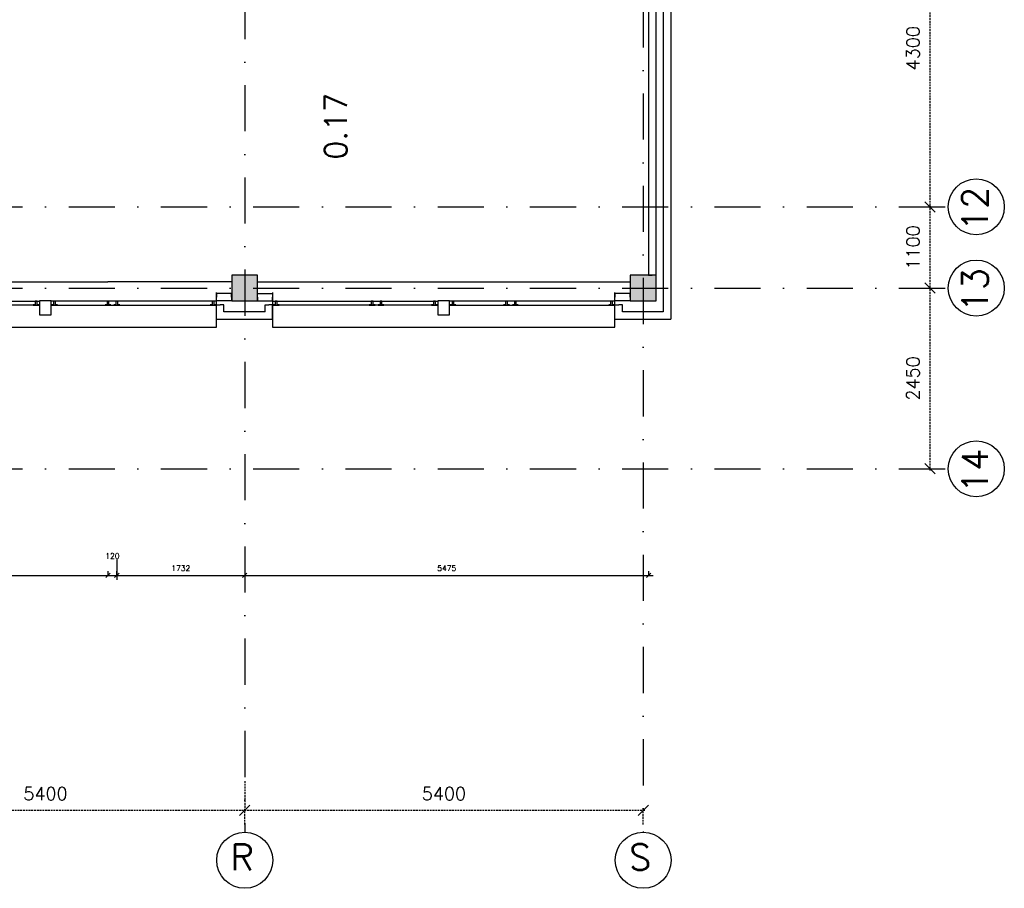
# Model space of a CAD drawing. Extents: x -33344 to 2055880, y -64816 to 121260.
# Tile 65 of 132: x 62535 to 75878, y 24112 to 35883. Entities that reach past the tile are written whole.
import ezdxf

# ---------------------------------------------------------------- set-up
doc = ezdxf.new("R2010")
doc.units = 0
doc.header["$LTSCALE"] = 50
doc.header["$MEASUREMENT"] = 0
doc.header["$PDMODE"] = 3
doc.header["$PDSIZE"] = 0.1
for name, pattern in [('DASHDOT', [1, 0.5, -0.25, 0, -0.25]), ('DASHED', [0.75, 0.5, -0.25]), ('DD1', [2.66667, 1.66667, -0.5, 0, -0.5]), ('STRAM_0WT$1$DASHDOT', [25, 12.5, -6.25, 0, -6.25])]:
    doc.linetypes.add(name, pattern=pattern)
doc.layers.get('0').update_dxf_attribs({"linetype": 'CONTINUOUS'})
doc.layers.get('DEFPOINTS').update_dxf_attribs({"linetype": 'CONTINUOUS'})
for name, color, linetype in [('_BESTAAND_ONGEIJZIGD', 8, 'CONTINUOUS'), ('_KOLOMBESTAAND', 212, 'CONTINUOUS'), ('A--L21--', 3, 'CONTINUOUS'), ('A--L28--', 7, 'CONTINUOUS'), ('A--M$1A-_F123-', 1, 'CONTINUOUS'), ('A--T$1A-_F123-_RN', 4, 'CONTINUOUS'), ('L1', 1, 'CONTINUOUS'), ('STRAM_0WT$0$A--L$7A1-_STR0', 1, 'CONTINUOUS'), ('STRAM_0WT$0$A--L$7A3-_STR0', 3, 'CONTINUOUS'), ('STRAM_0WT$1$A--M$1A-_F123-', 1, 'CONTINUOUS'), ('STRAM_0WT$1$A--T$7A8-_STRA', 8, 'STRAM_0WT$1$DASHDOT'), ('STRAMIEN', 1, 'DD1'), ('X--LR---_CP', 7, 'CONTINUOUS'), ('XREF', 7, 'CONTINUOUS')]:
    doc.layers.add(name, color=color, linetype=linetype)
doc.styles.add('ALFA-0_25', font='ROMANS')
doc.styles.add('STRAM_0WT$1$HIEMSTRA', font='romans.shx')
doc.dimstyles.new('STANDARD$0', dxfattribs={"dimscale": 30, "dimtxt": 2.5, "dimasz": 2, "dimexe": 2, "dimexo": 0, "dimgap": 2, "dimtad": 1, "dimdec": 0, "dimzin": 0, "dimtxsty": 'ALFA-0_25', "dimblk1": 'OBLIQUE', "dimblk2": 'OBLIQUE', "dimsah": 1, "dimcen": -3, "dimdle": 2, "dimclrd": 1, "dimclre": 1, "dimclrt": 2, "dimazin": 3, "dimtfac": 0.666667, "dimtofl": 0, "dimtmove": 0, "dimatfit": 3, "dimtvp": 0.833333, "dimtolj": 1, "dimtzin": 0})
doc.dimstyles.new('STRAM_0WT$0$STANDARD', dxfattribs={"dimscale": 70, "dimtxt": 2.5, "dimasz": 2, "dimexe": 0.3, "dimexo": 0.3, "dimgap": 2, "dimtad": 1, "dimdec": 0, "dimzin": 0, "dimtxsty": 'STRAM_0WT$1$HIEMSTRA', "dimblk1": 'STRAM_0WT$0$_OBLIQUE', "dimblk2": 'STRAM_0WT$0$_OBLIQUE', "dimsah": 1, "dimcen": -0.09, "dimdle": 0.3, "dimclrd": 1, "dimclre": 1, "dimclrt": 4, "dimazin": 3, "dimtfac": 1, "dimtdec": 4, "dimtix": 1, "dimtofl": 0, "dimtmove": 0, "dimatfit": 3, "dimtvp": 625, "dimtolj": 1, "dimtzin": 0})

# ---------------------------------------------------------------- blocks, each defined once
blk = doc.blocks.new('*U1563')
at = {"layer": 'A--L21--', "color": 8, "linetype": 'CONTINUOUS'}
for points in [[(50, 50), (50, 50), (50, -6149), (50, -6149)], [(50, 50), (50, 50), (50, -6149), (50, -6149)], [(50, 50), (50, 50), (50, -6149), (50, -6149)], [(-50, -50), (-50, -50), (-50, -6049), (-50, -6049)]]:
    blk.add_lwpolyline(points, dxfattribs=at)
blk = doc.blocks.new('*U1562')
at = {"layer": 'A--L21--', "color": 8, "linetype": 'CONTINUOUS'}
for points in [[(0, 0), (-50, 0), (-50, -5050), (0, -5050)], [(0, 0), (50, 0), (50, -5050), (0, -5050)], [(0, 0), (50, 0), (50, -5050), (0, -5050)], [(0, 0), (50, 0), (50, -5050), (0, -5050)]]:
    blk.add_lwpolyline(points, dxfattribs=at)
blk = doc.blocks.new('*U1561')
at = {"layer": 'A--L21--', "color": 8, "linetype": 'CONTINUOUS'}
for points in [[(-50, 50), (-50, 50), (-605, 50), (-605, 50)], [(50, -50), (50, -50), (-705, -50), (-705, -50)], [(50, -50), (50, -50), (-705, -50), (-705, -50)], [(50, -50), (50, -50), (-705, -50), (-705, -50)]]:
    blk.add_lwpolyline(points, dxfattribs=at)
blk = doc.blocks.new('*U1560')
at = {"layer": 'A--L21--', "color": 8, "linetype": 'CONTINUOUS'}
for points in [[(0, 0), (0, 50), (-205, 50), (-205, 0)], [(0, 0), (0, -50), (-205, -50), (-205, 0)], [(0, 0), (0, -50), (-205, -50), (-205, 0)], [(0, 0), (0, -50), (-205, -50), (-205, 0)]]:
    blk.add_lwpolyline(points, dxfattribs=at)
blk = doc.blocks.new('*U1559')
at = {"layer": 'A--L21--', "color": 8, "linetype": 'CONTINUOUS'}
for points in [[(-50, -50), (-50, -50), (-50, 145), (0, 145)], [(-50, -50), (-50, -50), (-50, 145), (0, 145)], [(-50, -50), (-50, -50), (-50, 145), (0, 145)], [(50, 50), (50, 50), (50, 145), (0, 145)]]:
    blk.add_lwpolyline(points, dxfattribs=at)
blk = doc.blocks.new('*U1557')
at = {"layer": 'A--L21--', "color": 8, "linetype": 'CONTINUOUS'}
for points in [[(-50, 50), (-50, 50), (-609, 50), (-609, 50)], [(50, -50), (50, -50), (-709, -50), (-709, -50)], [(50, -50), (50, -50), (-709, -50), (-709, -50)], [(50, -50), (50, -50), (-709, -50), (-709, -50)]]:
    blk.add_lwpolyline(points, dxfattribs=at)
blk = doc.blocks.new('*U1556')
at = {"layer": 'A--L21--', "color": 8, "linetype": 'CONTINUOUS'}
for points in [[(0, 0), (0, 50), (-205, 50), (-205, 0)], [(0, 0), (0, -50), (-205, -50), (-205, 0)], [(0, 0), (0, -50), (-205, -50), (-205, 0)], [(0, 0), (0, -50), (-205, -50), (-205, 0)]]:
    blk.add_lwpolyline(points, dxfattribs=at)
blk = doc.blocks.new('*U1555')
at = {"layer": 'A--L21--', "color": 8, "linetype": 'CONTINUOUS'}
for points in [[(-50, -50), (-50, -50), (-50, 145), (0, 145)], [(-50, -50), (-50, -50), (-50, 145), (0, 145)], [(-50, -50), (-50, -50), (-50, 145), (0, 145)], [(50, 50), (50, 50), (50, 145), (0, 145)]]:
    blk.add_lwpolyline(points, dxfattribs=at)
blk = doc.blocks.new('*U1554')
at = {"layer": 'A--L21--', "color": 8, "linetype": 'CONTINUOUS'}
for points in [[(0, 0), (0, 50), (205, 50), (205, 0)], [(0, 0), (0, 50), (205, 50), (205, 0)], [(0, 0), (0, 50), (205, 50), (205, 0)], [(0, 0), (0, -50), (205, -50), (205, 0)]]:
    blk.add_lwpolyline(points, dxfattribs=at)
blk = doc.blocks.new('*U1553')
at = {"layer": 'A--L21--', "color": 8, "linetype": 'CONTINUOUS'}
for points in [[(-50, 50), (-50, 50), (-50, 145), (0, 145)], [(50, -50), (50, -50), (50, 145), (0, 145)], [(50, -50), (50, -50), (50, 145), (0, 145)], [(50, -50), (50, -50), (50, 145), (0, 145)]]:
    blk.add_lwpolyline(points, dxfattribs=at)
blk = doc.blocks.new('KOLOM400')
at = {"layer": 'A--L28--', "color": 3}
blk.add_lwpolyline([(-200, 0), (200, 0), (200, 400), (-200, 400)], close=True, dxfattribs=at)
blk = doc.blocks.new('_OBLIQUE')
at = {"color": 0, "linetype": 'BYBLOCK'}
blk.add_line((-0.5, -0.5), (0.5, 0.5), dxfattribs=at)
blk = doc.blocks.new('*D111')
at = {"layer": 'A--M$1A-_F123-', "color": 1}
for p, q in [((60182, 28352), (63792, 28352)), ((60242, 28349), (60242, 28412)), ((63732, 28352), (63732, 28412))]:
    blk.add_line(p, q, dxfattribs=at)
at = {"layer": 'DEFPOINTS', "color": 0}
for p in [(60242, 28349), (63732, 28352), (63732, 28352)]:
    blk.add_point(p, dxfattribs=at)
at = {"layer": 'A--M$1A-_F123-', "color": 1, "xscale": 60, "yscale": 60, "zscale": 60, "rotation": 180}
blk.add_blockref('_OBLIQUE', (60242, 28352), dxfattribs=at)
at = {"layer": 'A--M$1A-_F123-', "color": 1, "xscale": 60, "yscale": 60, "zscale": 60}
blk.add_blockref('_OBLIQUE', (63732, 28352), dxfattribs=at)
at = {"layer": 'A--M$1A-_F123-', "color": 2, "insert": (61987, 28450), "char_height": 75, "attachment_point": 5, "style": 'ALFA-0_25'}
blk.add_mtext('\\A1;3490', dxfattribs=at)
blk = doc.blocks.new('*D170')
at = {"layer": 'A--M$1A-_F123-', "color": 1}
for p, q in [((63672, 28352), (63912, 28352)), ((63732, 28352), (63732, 28412)), ((63852, 28352), (63852, 28412))]:
    blk.add_line(p, q, dxfattribs=at)
at = {"layer": 'DEFPOINTS', "color": 0}
for p in [(63732, 28352), (63852, 28352), (63852, 28352)]:
    blk.add_point(p, dxfattribs=at)
at = {"layer": 'A--M$1A-_F123-', "color": 1, "xscale": 60, "yscale": 60, "zscale": 60, "rotation": 180}
blk.add_blockref('_OBLIQUE', (63732, 28352), dxfattribs=at)
at = {"layer": 'A--M$1A-_F123-', "color": 1, "xscale": 60, "yscale": 60, "zscale": 60}
blk.add_blockref('_OBLIQUE', (63852, 28352), dxfattribs=at)
at = {"layer": 'A--M$1A-_F123-', "color": 2, "insert": (63792, 28615), "char_height": 75, "attachment_point": 5, "style": 'ALFA-0_25'}
blk.add_mtext('\\A1;120', dxfattribs=at)
blk = doc.blocks.new('*D171')
at = {"layer": 'A--M$1A-_F123-', "color": 1}
for p, q in [((63852, 28568), (63852, 28292)), ((65584, 28568), (65584, 28292)), ((63792, 28352), (65644, 28352))]:
    blk.add_line(p, q, dxfattribs=at)
at = {"layer": 'DEFPOINTS', "color": 0}
for p in [(63852, 28568), (65584, 28568), (65584, 28352)]:
    blk.add_point(p, dxfattribs=at)
at = {"layer": 'A--M$1A-_F123-', "color": 1, "xscale": 60, "yscale": 60, "zscale": 60, "rotation": 180}
blk.add_blockref('_OBLIQUE', (63852, 28352), dxfattribs=at)
at = {"layer": 'A--M$1A-_F123-', "color": 1, "xscale": 60, "yscale": 60, "zscale": 60}
blk.add_blockref('_OBLIQUE', (65584, 28352), dxfattribs=at)
at = {"layer": 'A--M$1A-_F123-', "color": 2, "insert": (64718, 28450), "char_height": 75, "attachment_point": 5, "style": 'ALFA-0_25'}
blk.add_mtext('\\A1;1732', dxfattribs=at)
blk = doc.blocks.new('*D172')
at = {"layer": 'A--M$1A-_F123-', "color": 1}
for p, q in [((65584, 28568), (65584, 28292)), ((65524, 28352), (71119, 28352)), ((71059, 28352), (71059, 28412))]:
    blk.add_line(p, q, dxfattribs=at)
at = {"layer": 'DEFPOINTS', "color": 0}
for p in [(65584, 28568), (71059, 28352), (71059, 28352)]:
    blk.add_point(p, dxfattribs=at)
at = {"layer": 'A--M$1A-_F123-', "color": 1, "xscale": 60, "yscale": 60, "zscale": 60, "rotation": 180}
blk.add_blockref('_OBLIQUE', (65584, 28352), dxfattribs=at)
at = {"layer": 'A--M$1A-_F123-', "color": 1, "xscale": 60, "yscale": 60, "zscale": 60}
blk.add_blockref('_OBLIQUE', (71059, 28352), dxfattribs=at)
at = {"layer": 'A--M$1A-_F123-', "color": 2, "insert": (68322, 28450), "char_height": 75, "attachment_point": 5, "style": 'ALFA-0_25'}
blk.add_mtext('\\A1;5475', dxfattribs=at)
blk = doc.blocks.new('STRAM_0WT$0$_OBLIQUE')
at = {"color": 0, "linetype": 'BYBLOCK'}
blk.add_line((-0.5, -0.5), (0.5, 0.5), dxfattribs=at)
blk = doc.blocks.new('*D1870')
at = {"color": 1, "linetype": 'BYBLOCK'}
for p, q in [((-916, 5400), (-952, 5400)), ((-931, 5421), (-931, 1079)), ((-916, 1100), (-952, 1100))]:
    blk.add_line(p, q, dxfattribs=at)
at = {"layer": 'DEFPOINTS', "color": 0, "linetype": 'BYBLOCK'}
for p in [(-895, 5400), (-931, 1100), (-895, 1100)]:
    blk.add_point(p, dxfattribs=at)
at = {"color": 1, "linetype": 'BYBLOCK', "xscale": 140, "yscale": 140, "zscale": 140}
for p, rotation in [((-931, 5400), 90), ((-931, 1100), 270)]:
    blk.add_blockref('STRAM_0WT$0$_OBLIQUE', p, dxfattribs=dict(at, rotation=rotation))
at = {"color": 4, "linetype": 'BYBLOCK', "insert": (-1159, 3250), "char_height": 175, "attachment_point": 5, "rotation": 90, "style": 'STRAM_0WT$1$HIEMSTRA'}
blk.add_mtext('\\A1;4300', dxfattribs=at)
blk = doc.blocks.new('*D1871')
at = {"color": 1, "linetype": 'BYBLOCK'}
for p, q in [((-1018, 1100), (-910, 1100)), ((-931, 1121), (-931, -21)), ((-1018, 0), (-910, 0))]:
    blk.add_line(p, q, dxfattribs=at)
at = {"layer": 'DEFPOINTS', "color": 0, "linetype": 'BYBLOCK'}
for p in [(-1039, 1100), (-1039, 0), (-931, 0)]:
    blk.add_point(p, dxfattribs=at)
at = {"color": 1, "linetype": 'BYBLOCK', "xscale": 140, "yscale": 140, "zscale": 140}
for p, rotation in [((-931, 1100), 90), ((-931, 0), 270)]:
    blk.add_blockref('STRAM_0WT$0$_OBLIQUE', p, dxfattribs=dict(at, rotation=rotation))
at = {"color": 4, "linetype": 'BYBLOCK', "insert": (-1159, 550), "char_height": 175, "attachment_point": 5, "rotation": 90, "style": 'STRAM_0WT$1$HIEMSTRA'}
blk.add_mtext('\\A1;1100', dxfattribs=at)
blk = doc.blocks.new('*D1872')
at = {"color": 1, "linetype": 'BYBLOCK'}
for p, q in [((-931, 21), (-931, -2471)), ((-1054, 0), (-910, 0)), ((-1054, -2450), (-910, -2450))]:
    blk.add_line(p, q, dxfattribs=at)
at = {"layer": 'DEFPOINTS', "color": 0, "linetype": 'BYBLOCK'}
for p in [(-1075, 0), (-1075, -2450), (-931, -2450)]:
    blk.add_point(p, dxfattribs=at)
at = {"color": 1, "linetype": 'BYBLOCK', "xscale": 140, "yscale": 140, "zscale": 140}
for p, rotation in [((-931, 0), 90), ((-931, -2450), 270)]:
    blk.add_blockref('STRAM_0WT$0$_OBLIQUE', p, dxfattribs=dict(at, rotation=rotation))
at = {"color": 4, "linetype": 'BYBLOCK', "insert": (-1159, -1225), "char_height": 175, "attachment_point": 5, "rotation": 90, "style": 'STRAM_0WT$1$HIEMSTRA'}
blk.add_mtext('\\A1;2450', dxfattribs=at)
blk = doc.blocks.new('*D1876')
at = {"color": 1, "linetype": 'BYBLOCK'}
for p, q in [((-4614, -6850), (-10056, -6850)), ((-10035, -7039), (-10035, -6829)), ((-4635, -7039), (-4635, -6829))]:
    blk.add_line(p, q, dxfattribs=at)
at = {"layer": 'DEFPOINTS', "color": 0, "linetype": 'BYBLOCK'}
for p in [(-10035, -6850), (-10035, -7060), (-4635, -7060)]:
    blk.add_point(p, dxfattribs=at)
at = {"color": 1, "linetype": 'BYBLOCK', "xscale": 140, "yscale": 140, "zscale": 140, "rotation": 180}
blk.add_blockref('STRAM_0WT$0$_OBLIQUE', (-10035, -6850), dxfattribs=at)
at = {"color": 1, "linetype": 'BYBLOCK', "xscale": 140, "yscale": 140, "zscale": 140}
blk.add_blockref('STRAM_0WT$0$_OBLIQUE', (-4635, -6850), dxfattribs=at)
at = {"color": 4, "linetype": 'BYBLOCK', "insert": (-7335, -6622), "char_height": 175, "attachment_point": 5, "style": 'STRAM_0WT$1$HIEMSTRA'}
blk.add_mtext('\\A1;5400', dxfattribs=at)
blk = doc.blocks.new('*D1877')
at = {"color": 1, "linetype": 'BYBLOCK'}
for p, q in [((-15435, -6452), (-15435, -6871)), ((-10035, -6452), (-10035, -6871)), ((-10014, -6850), (-15456, -6850))]:
    blk.add_line(p, q, dxfattribs=at)
at = {"layer": 'DEFPOINTS', "color": 0, "linetype": 'BYBLOCK'}
for p in [(-15435, -6431), (-10035, -6431), (-15435, -6850)]:
    blk.add_point(p, dxfattribs=at)
at = {"color": 1, "linetype": 'BYBLOCK', "xscale": 140, "yscale": 140, "zscale": 140, "rotation": 180}
blk.add_blockref('STRAM_0WT$0$_OBLIQUE', (-15435, -6850), dxfattribs=at)
at = {"color": 1, "linetype": 'BYBLOCK', "xscale": 140, "yscale": 140, "zscale": 140}
blk.add_blockref('STRAM_0WT$0$_OBLIQUE', (-10035, -6850), dxfattribs=at)
at = {"color": 4, "linetype": 'BYBLOCK', "insert": (-12735, -6622), "char_height": 175, "attachment_point": 5, "style": 'STRAM_0WT$1$HIEMSTRA'}
blk.add_mtext('\\A1;5400', dxfattribs=at)
blk = doc.blocks.new('STRAM_0WT')
at = {"layer": 'STRAM_0WT$0$A--L$7A1-_STR0'}
for centre in [(-120.503, 1100), (-120.503, 0), (-120.503, -2450), (-10034.938, -7755.117), (-4634.938, -7755.117)]:
    blk.add_circle(centre, 379.497, dxfattribs=at)
at = {"layer": 'STRAM_0WT$1$A--T$7A8-_STRA', "color": 8}
for p, q in [((-10034.938, 14000), (-10034.938, -7375.62)), ((-4634.938, 8886.774), (-4634.938, -7375.62)), ((-66174.285, 1100), (-500, 1100)), ((-66174.285, 0), (-500, 0)), ((-66174.285, -2450), (-500, -2450))]:
    blk.add_line(p, q, dxfattribs=at)
at = {"layer": 'STRAM_0WT$0$A--L$7A3-_STR0', "style": 'STRAM_0WT$1$HIEMSTRA'}
for s, p in [('12', (37.248, 772.656)), ('13', (37.248, -327.344)), ('14', (37.248, -2777.344))]:
    blk.add_text(s, height=350, rotation=90, dxfattribs=at).set_placement(p)
for s, p in [('R', (-10226.686, -7888.319)), ('S', (-4826.686, -7888.319))]:
    blk.add_text(s, height=350, dxfattribs=at).set_placement(p)
at = {"layer": 'STRAM_0WT$1$A--M$1A-_F123-', "linetype": 'CONTINUOUS'}
for base, p1, p2, picture, middle in [((-750, 1100), (-714.163, 5400), (-714.163, 1100), '*D1870', (-977.5, 3250)), ((-750, 0), (-857.511, 1100), (-857.511, 0), '*D1871', (-977.5, 550)), ((-750, -2450), (-893.347, 0), (-893.347, -2450), '*D1872', (-977.5, -1225))]:
    dim = blk.add_linear_dim(base=base, p1=p1, p2=p2, angle=90, dimstyle='STRAM_0WT$0$STANDARD', dxfattribs=at)
    dim.commit()
    dim.dimension.update_dxf_attribs({"geometry": picture, "text_midpoint": middle, "insert": (181.162, 0)})
for base, p1, p2, picture, middle in [((-15434.938, -7078.621), (-10034.938, -6659.802), (-15434.938, -6659.802), '*D1877', (-12734.938, -6851.121)), ((-10034.938, -7078.621), (-4634.938, -7289.065), (-10034.938, -7289.065), '*D1876', (-7334.938, -6851.121))]:
    dim = blk.add_linear_dim(base=base, p1=p1, p2=p2, dimstyle='STRAM_0WT$0$STANDARD', dxfattribs=at)
    dim.commit()
    dim.dimension.update_dxf_attribs({"geometry": picture, "text_midpoint": middle, "insert": (0, -229.069)})

msp = doc.modelspace()

# ---------------------------------------------------------------- hatches: boundary and pattern name
at = {"layer": '_KOLOMBESTAAND'}
for points in [[(65409.5, 32071.9), (65759.5, 32071.9), (65759.5, 32421.9), (65409.5, 32421.9)], [(65409.5, 32071.9), (65759.5, 32071.9), (65759.5, 32421.9), (65409.5, 32421.9)], [(70809.5, 32071.9), (71159.5, 32071.9), (71159.5, 32421.9), (70809.5, 32421.9)], [(70809.5, 32071.9), (71159.5, 32071.9), (71159.5, 32421.9), (70809.5, 32421.9)]]:
    msp.add_hatch(color=256, dxfattribs=at).paths.add_polyline_path(points)

# ---------------------------------------------------------------- linework, layer by layer
at = {"layer": 'A--L21--'}
for p, q in [((60359.5, 32331.9), (63731.8, 32331.9)), ((65409.5, 32331.9), (63731.8, 32331.9)), ((65759.5, 32331.9), (70809.5, 32331.9))]:
    msp.add_line(p, q, dxfattribs=at)
at = {"layer": 'L1', "color": 8}
for p, q in [((65201.8, 31718.5), (65201.8, 32188.5)), ((65961.8, 32188.5), (65961.8, 31718.5)), ((70601.8, 31718.5), (70601.8, 32188.5)), ((60561.8, 32070.5), (62801.8, 32070.5)), ((65201.8, 32070.5), (62961.8, 32070.5)), ((65961.8, 32070.5), (68201.8, 32070.5)), ((70601.8, 32070.5), (68361.8, 32070.5)), ((62721.8, 32013.5), (60651.8, 32013.5)), ((63041.8, 32013.5), (65116.8, 32013.5)), ((63811.8, 32013.5), (63891.8, 32013.5)), ((68121.8, 32013.5), (66051.8, 32013.5)), ((67391.8, 32013.5), (67471.8, 32013.5)), ((68441.8, 32013.5), (70516.8, 32013.5)), ((69211.8, 32013.5), (69291.8, 32013.5)), ((60561.8, 31718.5), (65201.8, 31718.5)), ((65961.8, 31718.5), (70601.8, 31718.5))]:
    msp.add_line(p, q, dxfattribs=at)
for points in [[(62716.8, 32017.5), (62716.8, 32013.5), (62796.8, 32013.5), (62796.8, 32017.5), (62769.8, 32017.5), (62769.8, 32070.5), (62743.8, 32070.5), (62743.8, 32017.5)], [(62801.8, 31883.5), (62961.8, 31883.5), (62961.8, 32073.5), (62801.8, 32073.5)], [(62966.8, 32017.5), (62966.8, 32013.5), (63046.8, 32013.5), (63046.8, 32017.5), (63019.8, 32017.5), (63019.8, 32070.5), (62993.8, 32070.5), (62993.8, 32017.5)], [(63691.8, 32017.5), (63691.8, 32013.5), (63771.8, 32013.5), (63771.8, 32017.5), (63744.8, 32017.5), (63744.8, 32070.5), (63718.8, 32070.5), (63718.8, 32017.5)], [(63811.8, 32017.5), (63811.8, 32013.5), (63891.8, 32013.5), (63891.8, 32017.5), (63864.8, 32017.5), (63864.8, 32070.5), (63838.8, 32070.5), (63838.8, 32017.5)], [(65116.8, 32017.5), (65116.8, 32013.5), (65196.8, 32013.5), (65196.8, 32017.5), (65169.8, 32017.5), (65169.8, 32070.5), (65143.8, 32070.5), (65143.8, 32017.5)], [(65971.8, 32017.5), (65971.8, 32013.5), (66051.8, 32013.5), (66051.8, 32017.5), (66024.8, 32017.5), (66024.8, 32070.5), (65998.8, 32070.5), (65998.8, 32017.5)], [(67271.8, 32017.5), (67271.8, 32013.5), (67351.8, 32013.5), (67351.8, 32017.5), (67324.8, 32017.5), (67324.8, 32070.5), (67298.8, 32070.5), (67298.8, 32017.5)], [(67391.8, 32017.5), (67391.8, 32013.5), (67471.8, 32013.5), (67471.8, 32017.5), (67444.8, 32017.5), (67444.8, 32070.5), (67418.8, 32070.5), (67418.8, 32017.5)], [(68116.8, 32017.5), (68116.8, 32013.5), (68196.8, 32013.5), (68196.8, 32017.5), (68169.8, 32017.5), (68169.8, 32070.5), (68143.8, 32070.5), (68143.8, 32017.5)], [(68201.8, 31883.5), (68361.8, 31883.5), (68361.8, 32073.5), (68201.8, 32073.5)], [(68366.8, 32017.5), (68366.8, 32013.5), (68446.8, 32013.5), (68446.8, 32017.5), (68419.8, 32017.5), (68419.8, 32070.5), (68393.8, 32070.5), (68393.8, 32017.5)], [(69091.8, 32017.5), (69091.8, 32013.5), (69171.8, 32013.5), (69171.8, 32017.5), (69144.8, 32017.5), (69144.8, 32070.5), (69118.8, 32070.5), (69118.8, 32017.5)], [(69211.8, 32017.5), (69211.8, 32013.5), (69291.8, 32013.5), (69291.8, 32017.5), (69264.8, 32017.5), (69264.8, 32070.5), (69238.8, 32070.5), (69238.8, 32017.5)], [(70516.8, 32017.5), (70516.8, 32013.5), (70596.8, 32013.5), (70596.8, 32017.5), (70569.8, 32017.5), (70569.8, 32070.5), (70543.8, 32070.5), (70543.8, 32017.5)]]:
    msp.add_lwpolyline(points, close=True, dxfattribs=at)
at = {"layer": 'STRAMIEN', "color": 8, "linetype": 'DASHDOT'}
msp.add_point((74484.5, 32246.9), dxfattribs=at)
msp.add_point((74484.5, 32246.9), dxfattribs=at)
msp.add_point((74484.5, 32246.9), dxfattribs=at)
msp.add_point((74484.5, 32246.9), dxfattribs=at)
at = {"layer": 'X--LR---_CP'}
msp.add_point((75619.4, 32246.9), dxfattribs=at)
msp.add_point((75619.4, 32246.9), dxfattribs=at)
at = {"layer": 'X--LR---_CP', "color": 1, "linetype": 'CONTINUOUS'}
for p in [(65581.8, 32013.5), (65581.8, 32013.5), (70981.8, 32013.5), (70981.8, 32013.5)]:
    msp.add_point(p, dxfattribs=at)

# ---------------------------------------------------------------- block references
at = {"layer": '_BESTAAND_ONGEIJZIGD', "linetype": 'CONTINUOUS'}
for name, p in [('*U1563', (71307, 37971.9)), ('*U1562', (71107, 37471.9)), ('*U1556', (65407, 32121.9)), ('*U1554', (65757, 32121.9)), ('*U1560', (70807, 32121.9)), ('*U1555', (65252.3, 31872.5)), ('*U1557', (65911.8, 31872.5)), ('*U1553', (65911.8, 31872.5)), ('*U1559', (70652.3, 31872.5)), ('*U1561', (71307, 31872.5))]:
    msp.add_blockref(name, p, dxfattribs=at)
at = {"layer": 'A--L21--', "xscale": 0.875, "yscale": 0.875, "zscale": 0.875}
for p in [(65584.5, 32071.9), (65584.5, 32071.9), (70984.5, 32071.9), (70984.5, 32071.9)]:
    msp.add_blockref('KOLOM400', p, dxfattribs=at)
at = {"layer": 'XREF', "linetype": 'DASHED', "ltscale": 20}
msp.add_blockref('STRAM_0WT', (75619.4, 32246.9), dxfattribs=at)

# ---------------------------------------------------------------- texts
at = {"layer": 'A--T$1A-_F123-_RN', "style": 'ALFA-0_25'}
msp.add_text('0.17', height=300, rotation=90, dxfattribs=at).set_placement((66967.6, 33988.2))

# ---------------------------------------------------------------- dimensions: what is measured, and where the dimension line sits
at = {"layer": 'A--M$1A-_F123-'}
for base, p1, p2, picture, middle in [((63852.3, 28352.3), (63732.3, 28352.3), (63852.3, 28352.3), '*D170', (63792.3, 28614.8)), ((65584.5, 28352.3), (63852.3, 28567.8), (65584.5, 28567.8), '*D171', (64718.4, 28449.8)), ((71059.5, 28352.3), (65584.5, 28567.8), (71059.5, 28352.3), '*D172', (68322, 28449.8)), ((63732.3, 28352.3), (60242.2, 28349.4), (63732.3, 28352.3), '*D111', (61987.2, 28449.8))]:
    dim = msp.add_linear_dim(base=base, p1=p1, p2=p2, dimstyle='STANDARD$0', dxfattribs=at)
    dim.commit()
    dim.dimension.update_dxf_attribs({"geometry": picture, "text_midpoint": middle})

doc.saveas('drawing.dxf')
